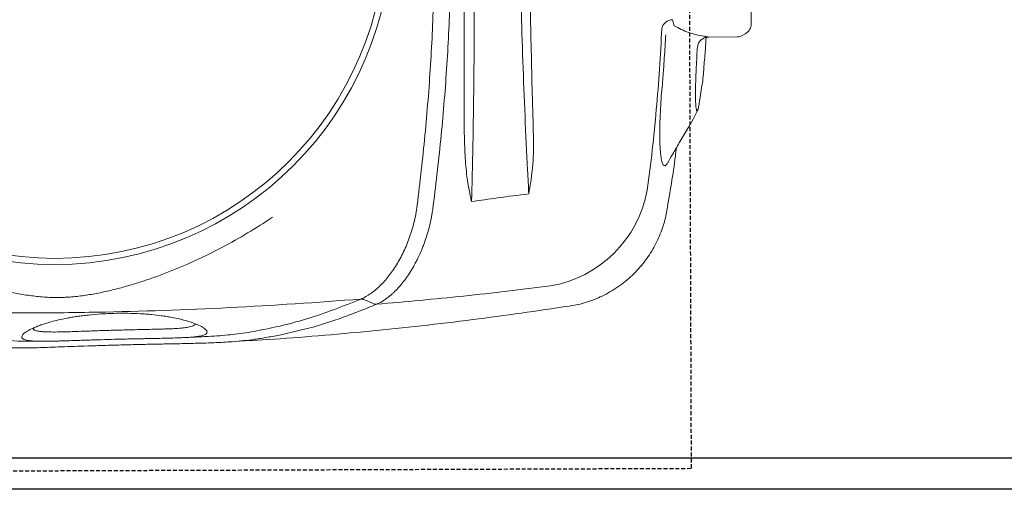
# Model space of a CAD drawing. Header units: millimetres. Extents: x 69858 to 162505, y 5570 to 25972.
# Tile 6 of 53: x 72175 to 72487, y 11368 to 11517. Entities that reach past the tile are written whole.
import ezdxf

# ---------------------------------------------------------------- set-up
doc = ezdxf.new("R2010")
doc.units = ezdxf.units.MM
doc.header["$LTSCALE"] = 2.5
doc.linetypes.add('11aa1PB-bd$0$11aa1PB-af$0$TRATTEGGIATA', pattern=[0.75, 0.5, -0.25])
doc.linetypes.add('DASHDOT2', pattern=[0.5, 0.25, -0.125, 0, -0.125])
doc.layers.add('Arch', color=7, linetype='Continuous')
doc.layers.add('FAINTEQUIP', color=253, linetype='Continuous')
for name, color, linetype, lineweight in [('CKD Equipments', 252, 'Continuous', 0), ('K Equipment', 30, 'Continuous', 9), ('WALL', 132, 'Continuous', 25)]:
    doc.layers.add(name, color=color, linetype=linetype, lineweight=lineweight)

# ---------------------------------------------------------------- blocks, each defined once
blk = doc.blocks.new('*U94')
at = {"color": 8}
blk.add_lwpolyline([(0, 0), (5962.2, 0), (5962.2, -10), (0, -10)], close=True, dxfattribs=at)
blk = doc.blocks.new('G$C62143A14')
at = {"color": 8, "linetype": 'Continuous', "lineweight": 0}
for p, q in [((85.06, 105.98), (85.05, 105.99)), ((53.02, 62.85), (53.02, 62.86)), ((83.35, 31.96), (83.35, 31.96)), ((143.85, 30.09), (141.96, 29.54)), ((135.1, 22.21), (134.69, 22.24)), ((117.32, 21.61), (117.06, 21.67)), ((117.32, 21.61), (120.74, 21.13)), ((138.31, 18.59), (138.41, 9.59)), ((138.93, 7.79), (139.52, 6.83)), ((208.57, 5.87), (142.54, 5.16))]:
    blk.add_line(p, q, dxfattribs=at)
at = {"color": 8, "linetype": 'Continuous', "lineweight": 0, "flags": 128}
blk.add_lwpolyline([(55.17, 128.13), (54.46, 126.47), (53.76, 124.81)], dxfattribs=at)
at = {"color": 8, "linetype": 'Continuous', "lineweight": 0}
for radius in [106.93, 105]:
    blk.add_circle((173.18, 226), radius, dxfattribs=at)
for centre, radius, start, end in [((54.09, 128.97), 1.21, 326.4595, 358.5784), ((96.63, 75.22), 37.74, 189.6762, 259.5445), ((140.24, 29.98), 3.62, 1.801, 76.4249), ((134.87, 18.77), 3.44, 356.8942, 86.3044), ((141.91, 9.63), 3.5, 180.6162, 211.58), ((142.5, 8.66), 3.5, 211.58, 270.6162)]:
    blk.add_arc(centre, radius, start, end, dxfattribs=at)
for points, knots in [([(45.6, 147.31), (45.02, 149.63), (44.08, 153.42), (43.14, 158.58), (42.52, 162.49), (42.07, 166.08), (41.78, 169.32), (41.57, 172.51), (41.43, 175.54), (41.32, 178.54), (41.24, 181.43), (41.18, 184.13), (41.11, 187.04), (41.05, 190.57), (40.96, 194.84), (40.86, 199.86), (40.72, 205.12), (40.58, 210.4), (40.42, 215.41), (40.27, 220), (40.12, 224.07), (39.98, 227.69), (39.87, 230.87), (39.8, 233.7), (39.73, 239.01), (39.98, 246.66), (40.84, 255.43), (41.86, 262.6), (42.9, 268.77), (44.25, 275.81), (46, 283.98), (47.78, 291.81), (49.04, 297.24), (49.57, 299.48)], [0, 0, 0, 0, 0.0593635, 0.0971043, 0.1348438, 0.1667324, 0.198607, 0.2201848, 0.2417788, 0.2633349, 0.278122, 0.2929063, 0.3080418, 0.3231723, 0.3441056, 0.3655953, 0.3864814, 0.4080077, 0.4295299, 0.4486306, 0.4683357, 0.4884205, 0.5086324, 0.5289688, 0.5492243, 0.6333183, 0.7152132, 0.756242, 0.7972696, 0.8516973, 0.906117, 0.9611972, 1, 1, 1, 1]), ([(55.29, 128.94), (54.17, 142.82), (53.27, 156.72), (51.87, 184.59), (51.39, 198.55), (50.98, 219.52), (50.9, 226.52), (50.84, 240.51), (50.86, 247.5), (51.08, 268.46), (51.45, 282.4), (52.02, 296.33)], [0, 0, 0, 0, 0.25, 0.25, 0.5, 0.5, 0.625, 0.625, 0.75, 0.75, 1, 1, 1, 1]), ([(81.21, 156.98), (79.47, 159.59), (77.81, 162.21), (74.65, 167.51), (73.14, 170.18), (70.29, 175.58), (68.94, 178.31), (66.39, 183.83), (65.2, 186.62), (62.96, 192.26), (61.93, 195.1), (60.52, 199.39), (60.07, 200.83), (59.22, 203.72), (58.82, 205.17), (58.08, 208.1), (57.73, 209.57), (57.1, 212.54), (56.82, 214.04), (56.34, 217.05), (56.15, 218.57), (55.94, 220.88), (55.88, 221.66), (55.82, 222.82), (55.8, 223.21), (55.78, 224), (55.77, 224.39), (55.75, 226.36), (55.8, 227.92), (56.02, 230.99), (56.19, 232.52), (56.6, 235.54), (56.85, 237.04), (57.42, 240.02), (57.73, 241.5), (58.42, 244.43), (58.79, 245.89), (59.57, 248.78), (59.98, 250.22), (61.29, 254.51), (62.26, 257.35), (65.39, 265.8), (67.81, 271.36), (71.95, 279.63), (73.4, 282.35), (76.46, 287.74), (78.07, 290.4), (79.75, 293.03)], [0, 0, 0, 0, 0.0625, 0.0625, 0.125, 0.125, 0.1875, 0.1875, 0.25, 0.25, 0.3125, 0.3125, 0.34375, 0.34375, 0.375, 0.375, 0.40625, 0.40625, 0.4375, 0.4375, 0.46875, 0.46875, 0.484375, 0.484375, 0.492187, 0.492187, 0.5, 0.5, 0.53125, 0.53125, 0.5625, 0.5625, 0.59375, 0.59375, 0.625, 0.625, 0.65625, 0.65625, 0.6875, 0.6875, 0.75, 0.75, 0.875, 0.875, 0.9375, 0.9375, 1, 1, 1, 1]), ([(44.47, 261.16), (44.44, 260.98), (43.93, 258.18), (43.23, 253.09), (42.27, 244.62), (41.92, 237.77), (41.88, 232.66), (41.9, 230.93), (41.91, 230.14)], [0, 0, 0, 0, 0.016162, 0.250764, 0.485322, 0.836539, 0.925214, 1, 1, 1, 1]), ([(42.51, 207.1), (42.47, 208.53), (42.43, 209.94), (42.38, 211.68), (42.37, 212.02), (42.35, 212.71), (42.34, 213.05), (42.31, 214.05), (42.29, 214.71), (42.25, 215.99), (42.23, 216.62), (42.2, 217.54), (42.19, 217.85), (42.17, 218.45), (42.16, 218.74), (42.12, 220.18), (42.08, 221.26), (42.04, 222.76), (42.02, 223.24), (41.99, 224.18), (41.98, 224.63), (41.95, 225.92), (41.93, 226.71), (41.91, 228.15), (41.9, 228.82), (41.9, 229.73), (41.9, 230.03), (41.91, 230.59), (41.91, 230.86), (41.94, 232.14), (41.98, 232.98), (42.12, 234.36), (42.22, 234.91), (42.39, 235.55), (42.46, 235.73), (42.56, 235.96), (42.6, 236.03), (42.68, 236.16), (42.72, 236.22), (42.93, 236.46), (43.12, 236.55), (43.54, 236.51), (43.78, 236.38), (44.29, 235.92), (44.57, 235.59), (45.17, 234.68), (45.49, 234.11), (45.93, 233.22), (46.01, 233.03), (46.19, 232.64), (46.28, 232.43), (46.55, 231.79), (46.73, 231.32), (47.11, 230.3), (47.3, 229.74), (47.69, 228.53), (47.89, 227.87), (48.28, 226.45), (48.47, 225.69), (48.86, 224.02), (49.05, 223.12), (49.33, 221.64), (49.42, 221.13), (49.59, 220.08), (49.68, 219.53), (49.84, 218.41), (49.92, 217.83), (50.04, 216.92), (50.07, 216.61), (50.15, 215.99), (50.18, 215.67), (50.35, 214.08), (50.46, 212.76), (50.59, 210.72), (50.63, 210.02), (50.68, 208.96), (50.7, 208.61), (50.72, 207.9), (50.73, 207.54), (50.76, 206.48), (50.77, 205.78), (50.78, 204.72), (50.78, 204.37), (50.78, 203.67), (50.77, 203.32), (50.75, 201.59), (50.71, 200.26), (50.62, 198.67), (50.6, 198.36), (50.56, 197.73), (50.54, 197.42), (50.47, 196.51), (50.42, 195.92), (50.26, 194.23), (50.14, 193.18), (49.94, 191.7), (49.87, 191.23), (49.73, 190.31), (49.65, 189.88), (49.43, 188.62), (49.27, 187.85), (48.95, 186.43), (48.79, 185.78), (48.55, 184.87), (48.46, 184.58), (48.3, 184.02), (48.22, 183.75), (47.82, 182.47), (47.5, 181.62), (46.89, 180.21), (46.6, 179.63), (46.18, 178.94), (46.04, 178.74), (45.78, 178.39), (45.65, 178.25), (45.28, 177.9), (45.05, 177.77), (44.63, 177.73), (44.44, 177.82), (44.09, 178.2), (43.94, 178.5), (43.73, 179.13), (43.66, 179.37), (43.57, 179.79), (43.54, 179.94), (43.48, 180.25), (43.46, 180.41), (43.32, 181.28), (43.24, 182.12), (43.14, 183.4), (43.12, 183.66), (43.09, 184.22), (43.07, 184.52), (43.03, 185.44), (43, 186.1), (42.95, 187.54), (42.93, 188.32), (42.89, 189.61), (42.88, 190.05), (42.86, 190.98), (42.85, 191.47), (42.82, 192.99), (42.79, 194.06), (42.76, 195.79), (42.75, 196.38), (42.73, 197.3), (42.72, 197.62), (42.71, 198.25), (42.7, 198.57), (42.67, 200.18), (42.64, 201.5), (42.6, 203.56), (42.58, 204.26), (42.54, 205.68), (42.53, 206.39), (42.51, 207.1)], [0, 0, 0, 0, 0.015625, 0.015625, 0.019531, 0.019531, 0.023438, 0.023438, 0.03125, 0.03125, 0.039063, 0.039063, 0.042969, 0.042969, 0.046875, 0.046875, 0.0625, 0.0625, 0.070313, 0.070313, 0.078125, 0.078125, 0.09375, 0.09375, 0.109375, 0.109375, 0.117188, 0.117188, 0.125, 0.125, 0.15625, 0.15625, 0.1875, 0.1875, 0.203125, 0.203125, 0.210938, 0.210938, 0.21875, 0.21875, 0.25, 0.25, 0.28125, 0.28125, 0.3125, 0.3125, 0.34375, 0.34375, 0.351563, 0.351563, 0.359375, 0.359375, 0.375, 0.375, 0.390625, 0.390625, 0.40625, 0.40625, 0.421875, 0.421875, 0.4375, 0.4375, 0.445313, 0.445313, 0.453125, 0.453125, 0.460938, 0.460938, 0.464844, 0.464844, 0.46875, 0.46875, 0.484375, 0.484375, 0.492188, 0.492188, 0.496094, 0.496094, 0.5, 0.5, 0.507813, 0.507813, 0.511719, 0.511719, 0.515625, 0.515625, 0.53125, 0.53125, 0.535156, 0.535156, 0.539063, 0.539063, 0.546875, 0.546875, 0.5625, 0.5625, 0.570313, 0.570313, 0.578125, 0.578125, 0.59375, 0.59375, 0.609375, 0.609375, 0.617188, 0.617188, 0.625, 0.625, 0.65625, 0.65625, 0.6875, 0.6875, 0.703125, 0.703125, 0.71875, 0.71875, 0.75, 0.75, 0.78125, 0.78125, 0.8125, 0.8125, 0.828125, 0.828125, 0.835938, 0.835938, 0.84375, 0.84375, 0.875, 0.875, 0.882812, 0.882812, 0.890625, 0.890625, 0.90625, 0.90625, 0.921875, 0.921875, 0.929687, 0.929687, 0.9375, 0.9375, 0.953125, 0.953125, 0.960937, 0.960937, 0.964844, 0.964844, 0.96875, 0.96875, 0.984375, 0.984375, 0.992187, 0.992187, 1, 1, 1, 1]), ([(46.04, 232.96), (45.93, 232.9), (45.82, 232.85), (45.71, 232.79), (45.71, 232.79), (45.71, 232.79), (45.71, 232.79), (45.67, 232.77), (45.51, 232.69), (45.3, 232.13), (45.07, 231.17), (44.91, 229.76), (44.83, 227.85), (44.82, 225.75), (44.86, 223.64), (44.91, 221.68), (44.99, 219.24), (45.09, 216.5), (45.19, 213.73), (45.27, 211.36), (45.34, 209.15), (45.38, 207.84), (45.4, 207.18)], [-0.090918, -0.090918, -0.090918, -0.090918, 0, 0, 0, 0, 0, 0, 0.026213, 0.13292, 0.239613, 0.348571, 0.457474, 0.569041, 0.626082, 0.683094, 0.752821, 0.824315, 0.874905, 0.926701, 0.963078, 1, 1, 1, 1]), ([(45.4, 207.18), (45.41, 206.59), (45.46, 205.05), (45.52, 202.55), (45.57, 200.53), (45.61, 198.49), (45.66, 196.45), (45.71, 194.08), (45.76, 192.07), (45.81, 190.38), (45.87, 188.87), (45.96, 187.09), (46.11, 185.27), (46.36, 183.45), (46.68, 182.18), (46.99, 181.84), (47.12, 181.69), (47.12, 181.69), (47.12, 181.69), (47.12, 181.69), (47.21, 181.59), (47.3, 181.49), (47.39, 181.39)], [0, 0, 0, 0, 0.032705, 0.086629, 0.142257, 0.153922, 0.215379, 0.27845, 0.333103, 0.387785, 0.444206, 0.500642, 0.614534, 0.729613, 0.886835, 1, 1, 1, 1, 1, 1, 1.078938, 1.078938, 1.078938, 1.078938]), ([(43.07, 184.68), (43.07, 184.53), (43.15, 182.23), (43.3, 180.03), (43.3, 180.03)], [0, 0, 0, 0, 0.065528, 1, 1, 1, 1]), ([(43.3, 180.03), (43.33, 179.79), (43.38, 177.87), (43.59, 174.53), (43.87, 171.14), (44.39, 166.79), (44.85, 163.44), (45.38, 160.95), (45.39, 160.92)], [0, 0, 0, 0, 0.1154515, 0.2827578, 0.4507086, 0.6182339, 0.994941, 1, 1, 1, 1]), ([(41.94, 167.57), (41.94, 167.57), (42.68, 152.71), (45.01, 126.11), (48.47, 94.08), (51.55, 73.04), (53.04, 62.85)], [0, 0, 0, 0, 0.128959, 0.425292, 0.721626, 1, 1, 1, 1]), ([(45.39, 160.92), (45.88, 158.49), (46.92, 153.33), (49.13, 145.42), (51.88, 137.43), (54.16, 131.77), (55.29, 128.94)], [0, 0, 0, 0, 0.2280042, 0.4853378, 0.7427349, 1, 1, 1, 1]), ([(53.63, 123.99), (52.87, 125.85), (51.36, 129.58), (49.35, 134.89), (47.59, 140.14), (46.3, 144.25), (45.74, 146.69), (45.6, 147.31)], [0, 0, 0, 0, 0.229832, 0.459678, 0.690029, 0.920378, 1, 1, 1, 1]), ([(55.17, 128.13), (55.17, 128.13), (55.17, 128.13), (55.17, 128.13), (55.17, 128.13), (55.17, 128.13), (55.17, 128.13), (55.14, 128.19), (55.12, 128.24), (55.09, 128.3)], [-0.00000006, -0.00000006, -0.00000006, -0.00000006, 0, 0, 0, 0.0000002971, 0.0000002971, 0.0000002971, 0.0005047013, 0.0005047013, 0.0005047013, 0.0005047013]), ([(55.37, 128.77), (55.77, 127.82), (56.29, 126.88), (57.25, 125.49), (57.6, 125.02), (58.16, 124.33), (58.36, 124.1), (58.77, 123.64), (58.98, 123.41), (60.06, 122.26), (61.03, 121.37), (63.18, 119.63), (64.35, 118.79), (66.28, 117.57), (66.95, 117.17), (68.32, 116.4), (69.03, 116.03), (71.21, 114.95), (72.74, 114.29), (75.17, 113.4), (76, 113.12), (77.28, 112.72), (77.71, 112.59), (78.58, 112.35), (79.02, 112.24), (81.23, 111.69), (83.05, 111.34), (84.93, 111.1)], [0, 0, 0, 0, 0.125, 0.125, 0.1875, 0.1875, 0.21875, 0.21875, 0.25, 0.25, 0.375, 0.375, 0.5, 0.5, 0.5625, 0.5625, 0.625, 0.625, 0.75, 0.75, 0.8125, 0.8125, 0.84375, 0.84375, 0.875, 0.875, 1, 1, 1, 1]), ([(53.63, 124.01), (53.62, 124.03), (53.61, 124.06), (53.6, 124.13), (53.6, 124.17), (53.6, 124.28), (53.61, 124.35), (53.64, 124.55), (53.69, 124.69), (53.76, 124.81)], [0, 0, 0, 0, 0.125, 0.125, 0.25, 0.25, 0.5, 0.5, 1, 1, 1, 1]), ([(85.05, 105.99), (84.8, 106.01), (84.55, 106.05), (84.06, 106.11), (83.81, 106.14), (83.07, 106.25), (82.58, 106.33), (81.12, 106.58), (80.17, 106.77), (77.36, 107.42), (75.56, 107.94), (73.39, 108.7), (72.96, 108.85), (72.11, 109.17), (71.69, 109.34), (70.45, 109.84), (69.65, 110.2), (67.32, 111.29), (65.86, 112.08), (63.81, 113.33), (63.15, 113.75), (61.9, 114.61), (61.3, 115.05), (59.59, 116.39), (58.56, 117.31), (57.41, 118.48), (57.19, 118.72), (56.76, 119.19), (56.55, 119.43), (55.96, 120.15), (55.59, 120.62), (54.58, 122.06), (54.04, 123.03), (53.63, 124.01)], [0, 0, 0, 0, 0.015625, 0.015625, 0.03125, 0.03125, 0.0625, 0.0625, 0.125, 0.125, 0.25, 0.25, 0.28125, 0.28125, 0.3125, 0.3125, 0.375, 0.375, 0.5, 0.5, 0.5625, 0.5625, 0.625, 0.625, 0.75, 0.75, 0.78125, 0.78125, 0.8125, 0.8125, 0.875, 0.875, 1, 1, 1, 1]), ([(59.43, 68.88), (58.27, 78.02), (57.21, 87.19), (55.28, 105.56), (54.41, 114.77), (53.63, 123.99)], [0, 0, 0, 0, 0.5, 0.5, 1, 1, 1, 1]), ([(85.06, 111.09), (92.41, 110.17), (99.79, 109.34), (114.61, 107.92), (122.05, 107.33), (136.99, 106.39), (144.47, 106.05), (159.47, 105.64), (166.98, 105.58), (181.99, 105.74), (189.5, 105.97), (204.48, 106.69), (211.94, 107.19), (223.12, 108.14), (226.83, 108.48), (234.27, 109.24), (237.97, 109.64), (249.07, 110.95), (256.43, 111.93), (263.76, 113.01)], [0, 0, 0, 0, 0.125, 0.125, 0.25, 0.25, 0.375, 0.375, 0.5, 0.5, 0.625, 0.625, 0.75, 0.75, 0.8125, 0.8125, 0.875, 0.875, 1, 1, 1, 1]), ([(263.87, 107.91), (256.54, 106.81), (249.17, 105.82), (238.07, 104.49), (234.37, 104.07), (226.94, 103.31), (223.21, 102.95), (212.02, 101.99), (204.54, 101.48), (189.56, 100.75), (182.06, 100.52), (167.03, 100.36), (159.51, 100.42), (144.51, 100.84), (137.03, 101.19), (125.83, 101.91), (122.1, 102.18), (114.65, 102.79), (110.93, 103.12), (99.8, 104.21), (92.42, 105.05), (85.06, 105.98)], [0, 0, 0, 0, 0.125, 0.125, 0.1875, 0.1875, 0.25, 0.25, 0.375, 0.375, 0.5, 0.5, 0.625, 0.625, 0.75, 0.75, 0.8125, 0.8125, 0.875, 0.875, 1, 1, 1, 1]), ([(119.9, 96.23), (128.99, 96.19), (138.1, 96.19), (156.34, 96.25), (165.47, 96.31), (179.17, 96.46), (183.74, 96.51), (192.87, 96.65), (197.43, 96.72), (211.1, 96.97), (220.2, 97.17), (229.28, 97.41)], [0, 0, 0, 0, 0.25, 0.25, 0.5, 0.5, 0.625, 0.625, 0.75, 0.75, 1, 1, 1, 1]), ([(86.37, 93.88), (86.33, 93.86), (86.29, 93.85), (86.24, 93.84), (86.24, 93.83), (86.23, 93.83), (86.22, 93.83)], [0, 0, 0, 0, 0.0001941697, 0.0001941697, 0.0001941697, 0.0002311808, 0.0002311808, 0.0002311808, 0.0002311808]), ([(86.37, 93.88), (86.43, 93.9), (86.49, 93.91), (86.61, 93.94), (86.67, 93.96), (86.86, 94), (86.98, 94.02), (87.34, 94.1), (87.59, 94.15), (88.32, 94.3), (88.81, 94.39), (90.28, 94.68), (91.26, 94.86), (92.25, 95.04)], [0, 0, 0, 0, 0.03125, 0.03125, 0.0625, 0.0625, 0.125, 0.125, 0.25, 0.25, 0.5, 0.5, 1, 1, 1, 1]), ([(92.25, 95.04), (92.81, 95.14), (93.38, 95.23), (94.53, 95.38), (95.1, 95.44), (96.81, 95.62), (97.96, 95.71), (101.41, 95.93), (103.71, 96.03), (108.32, 96.16), (110.63, 96.2), (115.26, 96.24), (117.58, 96.24), (119.9, 96.23)], [0, 0, 0, 0, 0.0625, 0.0625, 0.125, 0.125, 0.25, 0.25, 0.5, 0.5, 0.75, 0.75, 1, 1, 1, 1]), ([(170, 93.07), (166.71, 93.04), (163.43, 93.02), (156.86, 92.99), (153.58, 92.98), (143.76, 92.97), (137.25, 93), (117.82, 93.15), (105, 93.36), (92.31, 93.68)], [0, 0, 0, 0, 0.125, 0.125, 0.25, 0.25, 0.5, 0.5, 1, 1, 1, 1]), ([(96.1, 76.05), (101.78, 76.36), (107.49, 76.64), (119.01, 77.14), (124.81, 77.37), (136.49, 77.77), (142.37, 77.94), (154.17, 78.23), (160.07, 78.35), (166, 78.44)], [0, 0, 0, 0, 0.25, 0.25, 0.5, 0.5, 0.75, 0.75, 1, 1, 1, 1]), ([(165.28, 75.49), (160.66, 75.42), (156.04, 75.35), (146.8, 75.19), (142.19, 75.1), (128.37, 74.8), (119.18, 74.57), (110.02, 74.3)], [0, 0, 0, 0, 0.25, 0.25, 0.5, 0.5, 1, 1, 1, 1]), ([(110.02, 74.3), (107.71, 74.23), (105.4, 74.19), (101.95, 74.23), (100.79, 74.25), (99.07, 74.33), (98.49, 74.36), (97.34, 74.45), (96.77, 74.5), (96.19, 74.57)], [0, 0, 0, 0, 0.5, 0.5, 0.75, 0.75, 0.875, 0.875, 1, 1, 1, 1]), ([(53.02, 62.86), (53.14, 62.13), (53.4, 60.52), (54.04, 58.07), (54.88, 55.5), (55.92, 53), (57.17, 50.5), (58.66, 48.03), (60.38, 45.63), (62.27, 43.4), (64.29, 41.35), (66.44, 39.49), (68.7, 37.81), (71.05, 36.33), (73.48, 35.04), (75.96, 33.95), (78.49, 33.05), (80.95, 32.36), (82.58, 32.05), (83.34, 31.91)], [0, 0, 0, 0, 0.047522, 0.105774, 0.164129, 0.222565, 0.281067, 0.345588, 0.409388, 0.472348, 0.534521, 0.59595, 0.656664, 0.716682, 0.776014, 0.834663, 0.892623, 0.94988, 1, 1, 1, 1]), ([(141.09, 33.5), (136.79, 33.72), (128.2, 34.17), (115.35, 35.2), (102.53, 36.47), (94.03, 37.56), (89.78, 38.11)], [0, 0, 0, 0, 0.249503, 0.499005, 0.749503, 1, 1, 1, 1]), ([(83.34, 31.92), (89.09, 30.92), (95.7, 29.76), (102.37, 28.98), (103.24, 28.87)], [0, 0, 0, 0, 0.868162, 1, 1, 1, 1]), ([(124.33, 33.23), (124.33, 33.23), (123.07, 33.22), (120.51, 33.66), (116.51, 33.85), (112.39, 34.08), (108.39, 34.16), (104.84, 34.13), (101.9, 33.97), (99.62, 33.68), (98.11, 33.28), (97.48, 32.77), (97.56, 32.26), (98.19, 31.89), (98.42, 31.76)], [0, 0, 0, 0, 0.000001, 0.077483, 0.156444, 0.251386, 0.349178, 0.444652, 0.543049, 0.640373, 0.740767, 0.840327, 0.943106, 1, 1, 1, 1]), ([(98.42, 31.71), (99.33, 31.18), (101.46, 29.93), (105, 27.84), (109.19, 25.36), (112.16, 23.59), (115.1, 22.21)], [0, 0, 0, 0, 0.179067, 0.418189, 0.690626, 1, 1, 1, 1]), ([(124.33, 33.23), (124.33, 33.23), (124.33, 33.23), (124.33, 33.23), (124.33, 33.23), (124.33, 33.23), (124.33, 33.23)], [0, 0, 0, 0, 0.000000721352, 0.000000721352, 0.000000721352, 0.000001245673, 0.000001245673, 0.000001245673, 0.000001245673]), ([(124.33, 33.23), (124.33, 33.23), (124.33, 33.23), (124.33, 33.23), (124.33, 33.23), (124.33, 33.23)], [0, 0, 0, 0, 0.341802, 0.948176, 1, 1, 1, 1]), ([(139.07, 32.27), (136.61, 32.4), (134.15, 32.55), (130.47, 32.78), (128.62, 32.91), (126.48, 33.07), (125.4, 33.15), (124.94, 33.18), (124.64, 33.21), (124.48, 33.22), (124.33, 33.23)], [0, 0, 0, 0, 0.5, 0.5, 0.75, 0.875, 0.9375, 0.96875, 0.96875, 1, 1, 1, 1]), ([(141.96, 29.54), (141.52, 28.82), (141.13, 28.08), (140.42, 26.57), (140.11, 25.81), (139.56, 24.26), (139.32, 23.47), (138.93, 21.88), (138.77, 21.08), (138.65, 20.27)], [0, 0, 0, 0, 0.25, 0.25, 0.5, 0.5, 0.75, 0.75, 1, 1, 1, 1]), ([(134.69, 22.24), (133.57, 22.31), (131.28, 22.45), (127.99, 22.61), (124.87, 22.73), (122.08, 22.8), (119.64, 22.82), (117.67, 22.78), (116.18, 22.69), (115.26, 22.56), (114.89, 22.37), (115.12, 22.15), (115.88, 21.89), (116.84, 21.7), (117.32, 21.61)], [0, 0, 0, 0, 0.0820775, 0.1665466, 0.2486247, 0.333071, 0.415408, 0.5001276, 0.5825184, 0.6672865, 0.7498339, 0.8347659, 0.9162327, 1, 1, 1, 1]), ([(120.74, 21.13), (122.71, 20.79), (125.41, 20.33), (128.26, 20.2), (129.04, 20.16)], [0, 0, 0, 0, 0.7275248, 1, 1, 1, 1]), ([(129.04, 20.17), (130.87, 19.98), (133.92, 19.66), (136.99, 19.54), (138.22, 19.48)], [0, 0, 0, 0, 0.598702, 1, 1, 1, 1]), ([(138.65, 20.27), (138.59, 19.85), (138.53, 19.52), (138.42, 19.01), (138.38, 18.84), (138.31, 18.59)], [0, 0, 0, 0, 0.5, 0.5, 1, 1, 1, 1])]:
    blk.add_open_spline(points, degree=3, knots=knots, dxfattribs=at)
for points in [[(55.17, 128.13), (55.29, 128.33), (55.36, 128.55), (55.37, 128.77)], [(55.29, 128.94), (55.32, 128.88), (55.34, 128.83), (55.37, 128.77)], [(53.63, 123.99), (53.63, 124), (53.63, 124), (53.63, 124.01)], [(53.76, 124.81), (53.76, 124.81), (53.76, 124.81), (53.76, 124.81)], [(84.93, 111.1), (84.97, 111.1), (85.02, 111.09), (85.06, 111.09)], [(87.34, 85.58), (86.98, 88.33), (86.61, 91.08), (86.22, 93.83)], [(92.31, 93.68), (90.3, 93.74), (88.27, 93.79), (86.22, 93.83)], [(88.61, 75.73), (88.23, 79.01), (87.82, 82.3), (87.34, 85.58)], [(88.61, 75.73), (91.14, 75.81), (93.64, 75.92), (96.1, 76.05)], [(96.19, 74.57), (93.65, 74.86), (91.13, 75.28), (88.61, 75.73)]]:
    blk.add_open_spline(points, degree=3, dxfattribs=at)
at = {"layer": 'FAINTEQUIP', "color": 8, "linetype": '11aa1PB-bd$0$11aa1PB-af$0$TRATTEGGIATA'}
blk.add_lwpolyline([(337, 429.45), (338.5, 25.45), (1.5, 24.2), (0, 428.19), (337, 429.45)], dxfattribs=at)
blk = doc.blocks.new('ARCH')
at = {"layer": 'K Equipment', "color": 8, "linetype": 'DASHDOT2', "lineweight": 5, "ltscale": 2}
blk.add_lwpolyline([(117070.83, 8810.58), (115720.83, 8810.58), (115720.83, 8510.58), (117070.83, 8510.58)], close=True, dxfattribs=at)
at = {"layer": 'CKD Equipments', "color": 8, "ltscale": 0.25, "rotation": 90}
blk.add_blockref('G$C62143A14', (116328.92, 8505.63), dxfattribs=at)
at = {"layer": 'WALL', "color": 8}
blk.add_blockref('*U94', (115720.83, 8510.58), dxfattribs=at)

msp = doc.modelspace()

# ---------------------------------------------------------------- block references
at = {"layer": 'Arch'}
msp.add_blockref('ARCH', (-43916.74, 2867.04), dxfattribs=at)

doc.saveas('drawing.dxf')
